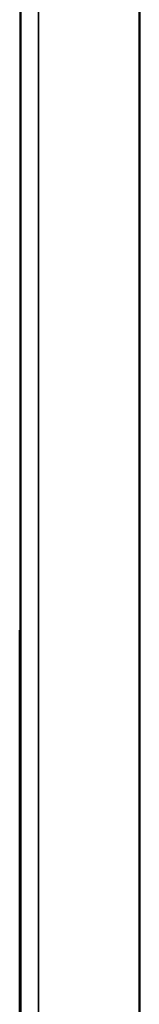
# Model space of a CAD drawing. Header units: inches. Extents: x 0 to 136, y 2 to 86.
# Tile 27 of 37: x 64.187 to 64.942, y 50.975 to 57.177. Entities that reach past the tile are written whole.
import ezdxf

# ---------------------------------------------------------------- set-up
doc = ezdxf.new("R2010")
doc.units = ezdxf.units.IN
doc.header["$LTSCALE"] = 4
doc.header["$MEASUREMENT"] = 0
doc.layers.add('Visible (ANSI)', color=7, linetype='Continuous', lineweight=50)
doc.layers.add('Visible Narrow (ANSI)', color=7, linetype='Continuous', lineweight=35)

msp = doc.modelspace()

# ---------------------------------------------------------------- linework, layer by layer
at = {"layer": 'Visible (ANSI)'}
for p, q in [((64.942, 26.507), (64.942, 65.7568)), ((64.192, 26.5463), (64.192, 65.7175)), ((64.187, 48.6084), (64.187, 53.3313)), ((64.192, 53.3313), (64.187, 53.3313))]:
    msp.add_line(p, q, dxfattribs=at)
at = {"layer": 'Visible Narrow (ANSI)'}
msp.add_line((64.3054, 65.7568), (64.3054, 26.507), dxfattribs=at)

doc.saveas('drawing.dxf')
